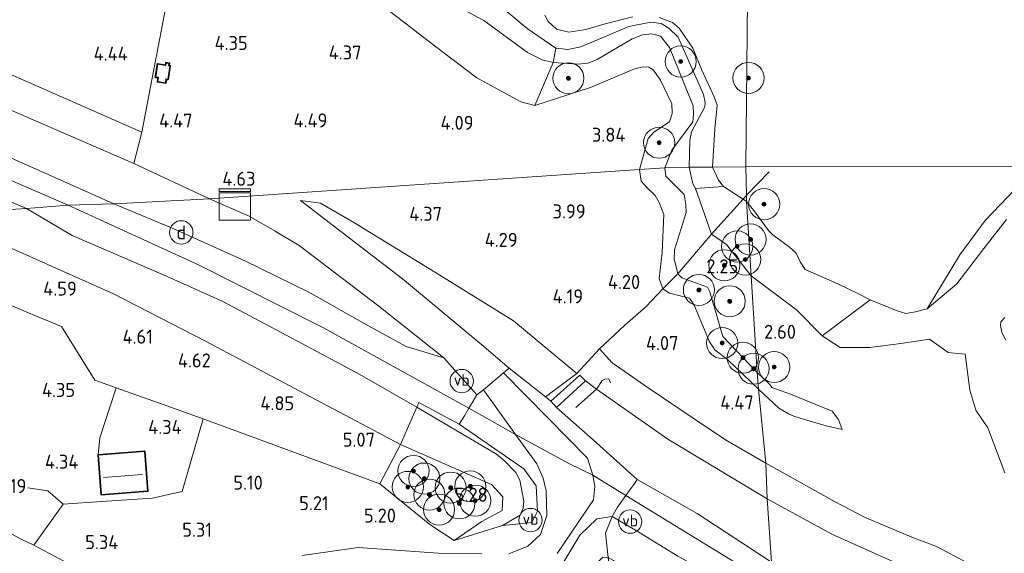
# Model space of a CAD drawing. Extents: x 141961 to 144947, y 416202 to 417778.
# Tile 102 of 122: x 144468 to 144595, y 416545 to 416614. Entities that reach past the tile are written whole.
import ezdxf
from ezdxf.enums import TextEntityAlignment as Align
from ezdxf.lldxf.tags import DXFTag

# ---------------------------------------------------------------- set-up
doc = ezdxf.new("R2010")
doc.units = 0
for name, color, linetype, lineweight in [('B-ME-GR-BOOM-S', 90, 'Continuous', 25), ('B-ME-GR-GRAS-GV', 60, 'Continuous', 13), ('B-ME-GW-GROND_ZAND-GV', 7, 'Continuous', 18), ('B-ME-GW-TALUD_KRUIN-G', 90, 'Continuous', 18), ('B-ME-GW-TALUD_TEEN-G', 90, 'Continuous', 18), ('B-ME-IE-MEUBILAIR_DIJKPAAL-S', 7, 'Continuous', 25), ('B-ME-IE-MEUBILAIR_WEGMEUBILAIR-S', 7, 'Continuous', 25), ('B-ME-IE-TERREINAFSCHEIDING_DOORGANG-G', 210, 'Continuous', 18), ('B-ME-IE-TERREINAFSCHEIDING_KUNSTMATIG_HEKWERK-G', 20, 'IE-TERREINAFSCHEIDING-KUNSTMATIG', 18), ('B-ME-KG-GRENS_OPNAME-G', 210, 'KG-OPNAME', 18), ('B-ME-KG-KADASTRAAL_DAKRAND-G', 170, 'Continuous', 18), ('B-ME-KG-KADASTRAAL_NOK-G', 10, 'Continuous', 18), ('B-ME-OB-OEVERVOORZIENING-G', 7, 'Continuous', 18), ('B-ME-OG-BEBOUWING_SCHUUR-GV', 7, 'Continuous', 35), ('B-ME-OG-BEBOUWING_TRAP-GV', 7, 'Continuous', 18), ('B-ME-OG-HOOGTEPUNT-S', 7, 'Continuous', 25), ('B-ME-OG-TERREIN_RECREATIE-GV', 7, 'Continuous', 18), ('B-ME-OG-WATER_RIVIER-GV', 130, 'Continuous', 18), ('B-ME-VH-VERHARDING_HALFVERHARDING-GV', 252, 'Continuous', 18), ('B-ME-VW-VERKEERSTEKEN_DRAAGCONSTRUCTIE-S', 7, 'Continuous', 25), ('B-ME-WH-WINTERBED-G', 150, 'WH-WINTERBED', 18)]:
    doc.layers.add(name, color=color, linetype=linetype, lineweight=lineweight)
doc.styles.add('NLCS-ISO', font='NLCS-ISO.ttf')
doc.styles.add('NLCS-ISO-ANNOTATIVE-T18', font='NLCS-ISO.ttf', dxfattribs={"height": 1.8})
doc.styles.get("Standard").update_dxf_attribs({"font": 'arial.ttf'})
doc.linetypes.add('IE-TERREINAFSCHEIDING-KUNSTMATIG', pattern='A,4,[82,NLCS.SHX,S=0.75,R=90,X=0,Y=0],4,-2', length=10)
tags = doc.linetypes.add('KG-OPNAME', pattern='A,5.5,-2,["O",Standard,S=1.8,R=0,X=-0.5,Y=-0.9],-2,5.5,-2,[5,NLCS.SHX,S=0.75,R=0,X=0,Y=0],-2', length=19).pattern_tags.tags
tags[6] = DXFTag(74, 10)
tags = doc.linetypes.add('WH-WINTERBED', pattern='A,6,-3.5,["WB",Standard,S=1.8,R=0,X=-1.5,Y=-0.9],-3.5,6,-3.5,6,-3.5,6,-3.5,6,-3.5', length=51).pattern_tags.tags
tags[6] = DXFTag(74, 10)

# ---------------------------------------------------------------- blocks, each defined once
blk = doc.blocks.new('SAL-HOOGTELABEL-SO')
at = {"color": 0, "linetype": 'ByBlock', "lineweight": -2, "style": 'NLCS-ISO-ANNOTATIVE-T18'}
blk.add_attdef('HOOGTE', text='', height=1.8, dxfattribs=at).set_placement((2.79, 0), align=Align.RIGHT)
blk = doc.blocks.new('SGR-BOOM_01-SO')
at = {"linetype": 'ByBlock', "lineweight": 18}
h = blk.add_hatch(color=0, dxfattribs=at)
h.dxf.hatch_style = 1
edge = h.paths.add_edge_path()
edge.add_arc((0, 0), 0.25, 0, 360)
at = {"color": 0, "linetype": 'ByBlock', "lineweight": 18}
for radius in [2, 0.25]:
    blk.add_circle((0, 0), radius, dxfattribs=at)
blk = doc.blocks.new('SKL-DATA_KAST-SO')
at = {"color": 0, "linetype": 'ByBlock', "lineweight": 18}
for points in [[(-2, 2), (2, 2), (2, 1.68), (-2, 1.68)], [(-2, 1.52), (2, 1.52), (2, -2), (-2, -2)]]:
    blk.add_lwpolyline(points, close=True, dxfattribs=at)
blk = doc.blocks.new('SIE-DIJKPAAL-SO')
at = {"color": 0, "linetype": 'ByBlock', "lineweight": 18}
blk.add_circle((0, 0), 1.5, dxfattribs=at)
at = {"color": 0, "linetype": 'ByBlock', "lineweight": 18, "style": 'NLCS-ISO'}
blk.add_text('d', height=1.8, dxfattribs=at).set_placement((0, 0), align=Align.MIDDLE_CENTER)
blk = doc.blocks.new('SIE-WEG_PAAL_VERKEERSBORD-SO')
at = {"color": 0, "linetype": 'ByBlock', "lineweight": 18}
blk.add_circle((0, 0), 1.5, dxfattribs=at)
at = {"color": 0, "linetype": 'ByBlock', "lineweight": 18, "style": 'NLCS-ISO'}
blk.add_text('vb', height=1.5, dxfattribs=at).set_placement((0, 0.13), align=Align.MIDDLE_CENTER)

msp = doc.modelspace()

# ---------------------------------------------------------------- linework, layer by layer
at = {"layer": 'B-ME-GR-GRAS-GV'}
for points in [[(144460.52, 416651.44, 2.61), (144476.37, 416641.12, 2.58), (144484.31, 416635.66, 2.55), (144485.14, 416634.65, 2.56), (144485.39, 416634.01, 2.56), (144484.33, 416626.51, 2.71), (144484.14, 416621.47, 3.33), (144483.88, 416616.62, 3.94), (144486.21, 416619.53, 4.09), (144488.48, 416624.44, 4.19), (144483.74, 416599.54, 4.64), (144464.8, 416607.84, 4.62)], [(144550.22, 416614.27, 1), (144551.9, 416613.64, 1), (144552.79, 416612.9, 1), (144554.54, 416610.32, 1), (144555.68, 416607.48, 1), (144557.26, 416604.09, 1), (144557.66, 416602.99, 1), (144557.36, 416599.97, 1), (144557.06, 416595.03, 1), (144554.06, 416595.05, 1.67), (144554.13, 416598.42, 1.59), (144554.35, 416599.58, 1.53), (144556.07, 416602.79, 1.34), (144556.1, 416603.33, 1.34), (144555.89, 416604.39, 1.38), (144552.65, 416611.73, 1.51), (144551.46, 416612.91, 1.52), (144550.47, 416613.51, 1.57), (144549.15, 416613.65, 1.57), (144546.3, 416613.11, 1.57), (144540.13, 416610.48, 1.62), (144538.47, 416610.15, 1.66), (144536.92, 416610.35, 1.7), (144533.24, 416612.85, 1.83), (144530.11, 416615.49, 2.26)], [(144535.51, 416614.58, 1), (144535.96, 416613.76, 1), (144536.99, 416612.75, 1), (144538.61, 416612.39, 1), (144540.77, 416612.72, 1), (144543.26, 416613.47, 1), (144546.82, 416614.34, 1)], [(144464.8, 416607.84, 4.62), (144483.74, 416599.54, 4.64), (144482.71, 416595.49, 4.8), (144452.84, 416608.43, 4.74)], [(144452.84, 416608.43, 4.74), (144482.71, 416595.49, 4.8), (144492.44, 416590.96, 4.82), (144480.14, 416590.33, 6.67), (144454.17, 416601.87, 6.76)], [(144454.17, 416601.87, 6.76), (144480.14, 416590.33, 6.67), (144474.27, 416590.16, 6.88), (144468.89, 416589.7, 6.73), (144444.67, 416599.9, 6.75)], [(144444.67, 416599.9, 6.75), (144468.89, 416589.7, 6.73), (144457.2, 416588.99, 5.18)], [(144442.02, 416587.8, 4.33), (144469.98, 416575.97, 4.57), (144473.39, 416574.56, 4.63), (144477.68, 416567.67, 4.44), (144480.45, 416566.68, 4.43), (144486.6, 416564.49, 4.44), (144490.27, 416563.17, 4.44), (144491.6, 416562.69, 4.53), (144488.9, 416553.35, 4.91), (144487.53, 416553.04, 4.89), (144485.09, 416552.5, 4.87), (144478.55, 416552.04, 4.87), (144473.63, 416551.71, 4.89), (144469.85, 416546.44, 5.16), (144468.31, 416547.18, 4.9), (144449.46, 416557.19, 4.05)], [(144598.87, 416539.38, 3.51), (144585.85, 416546.28, 3.69), (144582.66, 416547.47, 3.96), (144576.67, 416549.98, 4.19), (144572.84, 416552.02, 4.26), (144563.92, 416556.98, 4.3), (144562.96, 416566.49, 4.13), (144565.58, 416564.04, 4.16), (144566.81, 416563.33, 4.17), (144567.49, 416563.01, 4.19), (144568.86, 416562.59, 4.19), (144571.68, 416561.77, 4.08), (144573.73, 416561.32, 3.52), (144573.25, 416562.6, 3.21), (144572.43, 416563.67, 3.11), (144567.06, 416565.83, 3.11), (144564.69, 416566.72, 3.14), (144564.36, 416567.14, 3.14), (144562.79, 416568.65, 3.14), (144562.02, 416581.08, 1.78), (144567.87, 416576.68, 1.77), (144571.15, 416573.34, 2.02), (144573.44, 416571.83, 2.03), (144575.25, 416571.85, 2.02), (144577.29, 416571.85, 1.93), (144581.27, 416572.36, 1.66), (144584.96, 416572.9, 1.65), (144587.35, 416571.2, 2.31), (144588.14, 416571.11, 2.2), (144589.53, 416571, 2.27), (144589.66, 416570.01, 2.3), (144590.14, 416566.38, 2.72), (144590.88, 416563.81, 2.97), (144592.43, 416561.54, 2.91), (144594.63, 416555.73, 3.06)], [(144537.08, 416545.37, 6.61), (144541.77, 416552.26, 6.79), (144541.94, 416554, 6.79), (144541.66, 416555.42, 6.78), (144541, 416557.63, 6.81), (144535.94, 416562.78, 6.85), (144530.19, 416568.6, 6.76), (144530.92, 416569.21, 6.74), (144535.61, 416565.49, 6.67), (144536.28, 416564.96, 6.55), (144537.03, 416564.15, 6.61), (144541.74, 416559.98, 6.74), (144547.39, 416554.89, 6.79), (144547.02, 416554.37, 6.6), (144545.92, 416552.82, 6.82), (144545.27, 416551.91, 6.7), (144544.87, 416551.34, 6.83), (144544.17, 416550.11, 6.8), (144542.19, 416549.81, 6.8), (144540, 416547.74, 6.73), (144531.26, 416533.16, 6.19)], [(144485.26, 416538.2, 5.83), (144469.85, 416546.44, 5.16), (144473.63, 416551.71, 4.89), (144478.55, 416552.04, 4.87), (144485.09, 416552.5, 4.87), (144487.53, 416553.04, 4.89), (144488.9, 416553.35, 4.91), (144491.6, 416562.69, 4.53), (144514.33, 416554.33, 5.27), (144520.74, 416549.1, 5.59), (144523.84, 416547.04, 6.07), (144530.09, 416548.96, 6.33), (144533.84, 416549.37, 6.8), (144534.59, 416550.79, 6.83), (144534.38, 416554.05, 6.95), (144532.82, 416556.25, 6.94), (144524.52, 416562.01, 6.93), (144525.17, 416563.07, 6.84), (144525.75, 416564.03, 6.84), (144526.32, 416564.95, 6.83), (144526.77, 416565.75, 6.84), (144527.64, 416566.39, 6.65), (144531.76, 416560.67, 6.71), (144534.5, 416556.91, 6.81), (144535.3, 416555.07, 6.81), (144535.7, 416553.41, 6.83), (144535.76, 416550.24, 6.75), (144534.97, 416547.81, 6.66), (144533.31, 416546.29, 6.56), (144530.87, 416545.32, 6.45)], [(144527.42, 416545.32, 6.14), (144521.82, 416545.4, 5.56), (144511.52, 416546.16, 5.45), (144504.35, 416545.12, 5.53)]]:
    msp.add_polyline3d(points, dxfattribs=at)
for points in [[(144551.46, 416612.91, 1.52), (144552.65, 416611.73, 1.51), (144555.89, 416604.39, 1.38), (144556.1, 416603.33, 1.34), (144556.07, 416602.79, 1.34), (144554.35, 416599.58, 1.53), (144554.13, 416598.42, 1.59), (144554.06, 416595.05, 1.67), (144550.95, 416594.94, 2.04), (144551.81, 416597.2, 1.93), (144554.53, 416600.87, 1.61), (144554.63, 416601.85, 1.59), (144554.56, 416602.92, 1.6), (144551.54, 416610.41, 1.72), (144550.39, 416611.86, 1.73), (144549.25, 416612.19, 1.73), (144548.07, 416612.04, 1.73), (144546.74, 416611.53, 1.76), (144542.25, 416608.87, 1.95), (144541.04, 416608.41, 1.95), (144539.75, 416608.26, 1.98), (144536.57, 416608.49, 1.87), (144536.92, 416610.35, 1.7), (144538.47, 416610.15, 1.66), (144540.13, 416610.48, 1.62), (144546.3, 416613.11, 1.57), (144549.15, 416613.65, 1.57), (144550.47, 416613.51, 1.57)], [(144551.54, 416610.41, 1.72), (144554.56, 416602.92, 1.6), (144554.63, 416601.85, 1.59), (144554.53, 416600.87, 1.61), (144551.81, 416597.2, 1.93), (144550.95, 416594.94, 2.04), (144547.69, 416594.74, 3.45), (144548.8, 416598.73, 3.47), (144549.51, 416599.53, 3.47), (144551.52, 416600.84, 3.33), (144551.88, 416601.91, 3.33), (144551.81, 416603.19, 3.33), (144550.33, 416606.32, 3.33), (144549.4, 416607.59, 3.41), (144548.87, 416607.9, 3.41), (144548.05, 416607.91, 3.41), (144546.94, 416607.61, 3.41), (144541.4, 416605.28, 3.66), (144534.22, 416602.96, 3.8), (144536.57, 416608.49, 1.87), (144539.75, 416608.26, 1.98), (144541.04, 416608.41, 1.95), (144542.25, 416608.87, 1.95), (144546.74, 416611.53, 1.76), (144548.07, 416612.04, 1.73), (144549.25, 416612.19, 1.73), (144550.39, 416611.86, 1.73)], [(144552.62, 416581.31, 2.61), (144550.66, 416579.39, 3.69), (144550.21, 416580.74, 3.74), (144550.58, 416584.07, 3.5), (144550.82, 416588.96, 3.47), (144550.21, 416590.49, 3.55), (144549.67, 416591.39, 3.6), (144548.6, 416592.4, 3.62), (144547.87, 416593.22, 3.63), (144547.69, 416594.74, 3.45), (144550.95, 416594.94, 2.04), (144551.08, 416593.89, 2.03), (144553.4, 416591.5, 1.96), (144553.64, 416590.22, 1.97), (144553.68, 416589.21, 2), (144552.16, 416584.42, 2.51), (144552.12, 416583.24, 2.56)], [(144556.91, 416586.42, 1.78), (144552.62, 416581.31, 2.61), (144552.12, 416583.24, 2.56), (144552.16, 416584.42, 2.51), (144553.68, 416589.21, 2), (144553.64, 416590.22, 1.97), (144553.4, 416591.5, 1.96), (144551.08, 416593.89, 2.03), (144550.95, 416594.94, 2.04), (144554.06, 416595.05, 1.67), (144554.54, 416592.89, 1.57), (144554.87, 416592.29, 1.5)], [(144558.49, 416592.53, 1), (144554.87, 416592.29, 1.5), (144554.54, 416592.89, 1.57), (144554.06, 416595.05, 1.67), (144557.06, 416595.03, 1), (144557.81, 416593.36, 1)], [(144514.2, 416577.15, 5.69), (144522.53, 416570.51, 6.49), (144517.68, 416571.98, 6.75), (144512.4, 416574.9, 6.72), (144505.2, 416578.95, 6.67), (144496.98, 416582.99, 6.74), (144487.82, 416587.12, 6.67), (144480.14, 416590.33, 6.67), (144492.44, 416590.96, 4.82), (144497.54, 416588.75, 4.74), (144500.85, 416586.81, 4.61), (144503.96, 416584.98, 5.01)], [(144519.06, 416564.16, 6.74), (144516.97, 416559.36, 5.14), (144491.89, 416572.65, 5.21), (144480.07, 416578.75, 5.3), (144464.1, 416585.88, 5.19), (144457.2, 416588.99, 5.18), (144468.89, 416589.7, 6.73), (144474.77, 416586.25, 6.79), (144486.61, 416581.14, 6.81), (144494.13, 416577.78, 6.81), (144503.73, 416572.68, 6.87), (144511.74, 416568.37, 6.83)], [(144526.32, 416564.95, 6.83), (144525.75, 416564.03, 6.84), (144525.17, 416563.07, 6.84), (144524.52, 416562.01, 6.93), (144519.33, 416564.77, 6.94), (144519.06, 416564.16, 6.74), (144511.74, 416568.37, 6.83), (144503.73, 416572.68, 6.87), (144494.13, 416577.78, 6.81), (144486.61, 416581.14, 6.81), (144474.77, 416586.25, 6.79), (144468.89, 416589.7, 6.73), (144474.27, 416590.16, 6.88), (144480.14, 416590.33, 6.67), (144487.82, 416587.12, 6.67), (144496.98, 416582.99, 6.74), (144505.2, 416578.95, 6.67), (144512.4, 416574.9, 6.72), (144517.68, 416571.98, 6.75), (144522.53, 416570.51, 6.49), (144526.77, 416565.75, 6.84)], [(144539.63, 416568.52, 4.44), (144535.61, 416565.49, 6.67), (144530.92, 416569.21, 6.74), (144527.41, 416572.19, 6.59), (144517.22, 416580.68, 5.74), (144504.11, 416590.74, 4.52), (144506.67, 416590.39, 4.64), (144510.95, 416587.91, 4.54), (144521.48, 416581.49, 4.52), (144531.48, 416575.28, 4.51)], [(144516.97, 416559.36, 5.14), (144514.33, 416554.33, 5.27), (144491.6, 416562.69, 4.53), (144490.27, 416563.17, 4.44), (144486.6, 416564.49, 4.44), (144480.45, 416566.68, 4.43), (144477.68, 416567.67, 4.44), (144473.39, 416574.56, 4.63), (144469.98, 416575.97, 4.57), (144442.02, 416587.8, 4.33), (144457.2, 416588.99, 5.18), (144464.1, 416585.88, 5.19), (144480.07, 416578.75, 5.3), (144491.89, 416572.65, 5.21)], [(144562.02, 416581.08, 1.78), (144562.79, 416568.65, 3.14), (144558.39, 416573.26, 3.04), (144556.71, 416578.99, 2.72), (144556.4, 416579.6, 2.71), (144553.11, 416580.79, 2.67), (144552.62, 416581.31, 2.61), (144556.91, 416586.42, 1.78), (144558.85, 416585.11, 1.62)], [(144562.79, 416568.65, 3.14), (144562.96, 416566.49, 4.13), (144559.01, 416570.27, 3.94), (144557.36, 416571.55, 3.82), (144556.68, 416572.59, 3.83), (144554.68, 416577.28, 3.57), (144554.11, 416578.18, 3.57), (144551.55, 416578.82, 3.69), (144550.66, 416579.39, 3.69), (144552.62, 416581.31, 2.61), (144553.11, 416580.79, 2.67), (144556.4, 416579.6, 2.71), (144556.71, 416578.99, 2.72), (144558.39, 416573.26, 3.04)], [(144562.96, 416566.49, 4.13), (144563.92, 416556.98, 4.3), (144558.92, 416559.86, 4.32), (144556.42, 416561.53, 4.36), (144548.91, 416566.57, 4.32), (144544.16, 416569.87, 4.31), (144542.52, 416571.67, 4.38), (144545.79, 416574.7, 4.12), (144548.52, 416577.11, 4.04), (144550.66, 416579.39, 3.69), (144551.55, 416578.82, 3.69), (144554.11, 416578.18, 3.57), (144554.68, 416577.28, 3.57), (144556.68, 416572.59, 3.83), (144557.36, 416571.55, 3.82), (144559.01, 416570.27, 3.94)], [(144544.16, 416569.87, 4.31), (144548.91, 416566.57, 4.32), (144556.42, 416561.53, 4.36), (144558.92, 416559.86, 4.32), (144563.92, 416556.98, 4.3), (144564.09, 416552.38, 4.3), (144551.33, 416560.06, 4.43), (144542.15, 416566.5, 4.42), (144540.72, 416567.57, 4.35), (144540.01, 416568.29, 4.37), (144536.28, 416564.96, 6.55), (144535.61, 416565.49, 6.67), (144539.63, 416568.52, 4.44), (144542.52, 416571.67, 4.38)], [(144573.25, 416562.6, 3.21), (144573.73, 416561.32, 3.52), (144571.68, 416561.77, 4.08), (144568.86, 416562.59, 4.19), (144567.49, 416563.01, 4.19), (144566.81, 416563.33, 4.17), (144565.58, 416564.04, 4.16), (144562.96, 416566.49, 4.13), (144562.79, 416568.65, 3.14), (144564.36, 416567.14, 3.14), (144564.69, 416566.72, 3.14), (144567.06, 416565.83, 3.11), (144572.43, 416563.67, 3.11)], [(144564.09, 416552.38, 4.3), (144564.62, 416544.24, 6.74), (144555.08, 416550.49, 6.59), (144547.39, 416554.89, 6.79), (144541.74, 416559.98, 6.74), (144537.03, 416564.15, 6.61), (144540.72, 416567.57, 4.35), (144542.15, 416566.5, 4.42), (144551.33, 416560.06, 4.43)], [(144533.84, 416549.37, 6.8), (144530.09, 416548.96, 6.33), (144532.35, 416550.31, 6.47), (144532.74, 416551.2, 6.55), (144532.82, 416552.11, 6.56), (144532.29, 416554.81, 6.64), (144531.79, 416555.78, 6.71), (144530.3, 416557.32, 6.8), (144529.28, 416558.12, 6.81), (144519.06, 416564.16, 6.74), (144519.33, 416564.77, 6.94), (144524.52, 416562.01, 6.93), (144532.82, 416556.25, 6.94), (144534.38, 416554.05, 6.95), (144534.59, 416550.79, 6.83)], [(144530.09, 416548.96, 6.33), (144523.84, 416547.04, 6.07), (144527.42, 416549.48, 5.65), (144530.02, 416550.9, 5.62), (144530.13, 416552.65, 5.53), (144528.67, 416554.24, 5.39), (144516.97, 416559.36, 5.14), (144519.06, 416564.16, 6.74), (144529.28, 416558.12, 6.81), (144530.3, 416557.32, 6.8), (144531.79, 416555.78, 6.71), (144532.29, 416554.81, 6.64), (144532.82, 416552.11, 6.56), (144532.74, 416551.2, 6.55), (144532.35, 416550.31, 6.47)], [(144527.42, 416549.48, 5.65), (144523.84, 416547.04, 6.07), (144520.74, 416549.1, 5.59), (144514.33, 416554.33, 5.27), (144516.97, 416559.36, 5.14), (144528.67, 416554.24, 5.39), (144530.13, 416552.65, 5.53), (144530.02, 416550.9, 5.62)], [(144478.1, 416558.06, 4.42), (144478.5, 416552.91, 4.42), (144481.76, 416553.16, 4.42), (144484.51, 416553.38, 4.42), (144484.11, 416558.53, 4.42)], [(144664.09, 416495.2, 3.09), (144661.5, 416491.75, 3.26), (144640.82, 416506.35, 3.27), (144616.77, 416522.69, 3.39), (144595.74, 416536.31, 3.42), (144583.88, 416542.7, 3.77), (144572.38, 416547.84, 4.27), (144564.09, 416552.38, 4.3), (144563.92, 416556.98, 4.3), (144572.84, 416552.02, 4.26), (144576.67, 416549.98, 4.19), (144582.66, 416547.47, 3.96), (144585.85, 416546.28, 3.69), (144598.87, 416539.38, 3.51), (144619.71, 416525.62, 3.45), (144642.96, 416509.9, 3.17), (144655.09, 416501.75, 3.09)], [(144564.81, 416541.24, 6.82), (144564.82, 416538.33, 6.75), (144552.61, 416545.03, 6.55), (144547.58, 416548.12, 6.67), (144544.17, 416550.11, 6.8), (144544.87, 416551.34, 6.83), (144545.27, 416551.91, 6.7), (144545.92, 416552.82, 6.82), (144547.02, 416554.37, 6.6), (144547.39, 416554.89, 6.79), (144555.08, 416550.49, 6.59), (144564.62, 416544.24, 6.74)], [(144661.5, 416491.75, 3.26), (144654.74, 416483.09, 6.91), (144643.51, 416491.42, 6.81), (144627.27, 416503.05, 6.82), (144603.17, 416520.19, 6.75), (144584.16, 416532.48, 6.75), (144564.62, 416544.24, 6.74), (144564.09, 416552.38, 4.3), (144572.38, 416547.84, 4.27), (144583.88, 416542.7, 3.77), (144595.74, 416536.31, 3.42), (144616.77, 416522.69, 3.39), (144640.82, 416506.35, 3.27)], [(144543.31, 416547.98, 6.71), (144543.66, 416544.87, 5.54), (144542.95, 416544.89, 5.56), (144541.72, 416543.63, 5.57), (144537.74, 416538.77, 5.72), (144533.16, 416534.09, 5.92), (144532.12, 416533.41, 6.05), (144531.26, 416533.16, 6.19), (144540, 416547.74, 6.73), (144542.19, 416549.81, 6.8), (144544.17, 416550.11, 6.8)], [(144564.82, 416538.33, 6.75), (144565.97, 416532.19, 5.26), (144548.8, 416542.22, 5.26), (144545, 416544.1, 5.5), (144543.66, 416544.87, 5.54), (144543.31, 416547.98, 6.71), (144544.17, 416550.11, 6.8), (144547.58, 416548.12, 6.67), (144552.61, 416545.03, 6.55)]]:
    msp.add_polyline3d(points, close=True, dxfattribs=at)
at = {"layer": 'B-ME-GW-GROND_ZAND-GV'}
for points in [[(144560.98, 416590.92, 1), (144556.91, 416586.42, 1.78), (144554.87, 416592.29, 1.5), (144558.49, 416592.53, 1)], [(144561.44, 416590.63, 1), (144562.02, 416581.08, 1.78), (144558.85, 416585.11, 1.62), (144556.91, 416586.42, 1.78), (144560.98, 416590.92, 1)], [(144577.33, 416577.98, 1), (144571.15, 416573.34, 2.02), (144567.87, 416576.68, 1.77), (144562.02, 416581.08, 1.78), (144561.44, 416590.63, 1), (144562.38, 416589.46, 1), (144564.26, 416586.91, 1), (144564.79, 416586.33, 1), (144566.95, 416584.74, 1), (144567.79, 416583.98, 1), (144568.3, 416582.86, 1), (144568.98, 416581.89, 1), (144573.16, 416580.04, 1), (144575.89, 416578.69, 1)]]:
    msp.add_polyline3d(points, close=True, dxfattribs=at)
at = {"layer": 'B-ME-GW-TALUD_KRUIN-G'}
for points in [[(144480.14, 416590.33, 6.67), (144454.17, 416601.87, 6.76), (144423.17, 416615.05, 6.71), (144393.84, 416626.57, 6.75), (144357.01, 416640.06, 6.68), (144333.44, 416649, 6.68), (144309.87, 416657.95, 6.67), (144288.14, 416666.13, 6.66), (144266.42, 416674.31, 6.65), (144232.19, 416686.88, 6.95), (144227.14, 416689.86, 6.95), (144223.38, 416691.94, 6.95), (144218.93, 416693.19, 6.96), (144214.07, 416693.89, 6.98), (144210.85, 416695.17, 6.57)], [(144468.89, 416589.7, 6.73), (144444.67, 416599.9, 6.75), (144420.46, 416610.09, 6.78), (144400.6, 416617.74, 6.81), (144380.73, 416625.39, 6.84), (144360.37, 416632.99, 6.82), (144340.01, 416640.6, 6.81), (144321.06, 416648, 6.81), (144302.12, 416655.41, 6.81), (144281.96, 416662.91, 6.8), (144261.8, 416670.41, 6.79), (144236.14, 416679.74, 6.76), (144234.08, 416679.92, 6.76), (144231.48, 416679.43, 6.76), (144227.5, 416678.78, 6.8), (144222.76, 416678.85, 6.86), (144219.74, 416679.8, 6.9), (144216, 416682.17, 6.9), (144210.57, 416687.62, 6.8), (144208.33, 416689.51, 6.71)], [(144547.69, 416594.74, 3.45), (144548.8, 416598.73, 3.47), (144549.51, 416599.53, 3.47), (144551.52, 416600.84, 3.33), (144551.88, 416601.91, 3.33), (144551.81, 416603.19, 3.33), (144550.33, 416606.32, 3.33), (144549.4, 416607.59, 3.41), (144548.87, 416607.9, 3.41), (144548.05, 416607.91, 3.41), (144546.94, 416607.61, 3.41), (144541.4, 416605.28, 3.66), (144534.22, 416602.96, 3.8), (144532.42, 416603.41, 3.81), (144526.76, 416606.5, 3.86), (144521.45, 416610.56, 3.82), (144514.96, 416615.55, 4)], [(144554.06, 416595.05, 1.67), (144554.13, 416598.42, 1.59), (144554.35, 416599.58, 1.53), (144556.07, 416602.79, 1.34), (144556.1, 416603.33, 1.34), (144555.89, 416604.39, 1.38), (144552.65, 416611.73, 1.51), (144551.46, 416612.91, 1.52), (144550.47, 416613.51, 1.57), (144549.15, 416613.65, 1.57), (144546.3, 416613.11, 1.57), (144540.13, 416610.48, 1.62), (144538.47, 416610.15, 1.66), (144536.92, 416610.35, 1.7), (144533.24, 416612.85, 1.83), (144530.11, 416615.49, 2.26)], [(144547.69, 416594.74, 3.45), (144547.87, 416593.22, 3.63), (144548.6, 416592.4, 3.62), (144549.67, 416591.39, 3.6), (144550.21, 416590.49, 3.55), (144550.82, 416588.96, 3.47), (144550.58, 416584.07, 3.5), (144550.21, 416580.74, 3.74), (144550.66, 416579.39, 3.69), (144551.55, 416578.82, 3.69), (144554.11, 416578.18, 3.57), (144554.68, 416577.28, 3.57), (144556.68, 416572.59, 3.83), (144557.36, 416571.55, 3.82), (144559.01, 416570.27, 3.94), (144562.96, 416566.49, 4.13)], [(144554.06, 416595.05, 1.67), (144554.54, 416592.89, 1.57), (144554.87, 416592.29, 1.5), (144556.91, 416586.42, 1.78), (144558.85, 416585.11, 1.62), (144562.02, 416581.08, 1.78)], [(144468.89, 416589.7, 6.73), (144474.77, 416586.25, 6.79), (144486.61, 416581.14, 6.81), (144494.13, 416577.78, 6.81), (144503.73, 416572.68, 6.87), (144511.74, 416568.37, 6.83), (144519.06, 416564.16, 6.74), (144529.28, 416558.12, 6.81), (144530.3, 416557.32, 6.8), (144531.79, 416555.78, 6.71), (144532.29, 416554.81, 6.64), (144532.82, 416552.11, 6.56), (144532.74, 416551.2, 6.55), (144532.35, 416550.31, 6.47), (144530.09, 416548.96, 6.33)], [(144496.98, 416582.99, 6.74), (144487.82, 416587.12, 6.67), (144480.14, 416590.33, 6.67)], [(144496.98, 416582.99, 6.74), (144505.2, 416578.95, 6.67), (144512.4, 416574.9, 6.72), (144517.68, 416571.98, 6.75), (144522.53, 416570.51, 6.49)], [(144584.96, 416572.9, 1.65), (144581.27, 416572.36, 1.66), (144577.29, 416571.85, 1.93), (144575.25, 416571.85, 2.02), (144573.44, 416571.83, 2.03), (144571.15, 416573.34, 2.02), (144567.87, 416576.68, 1.77), (144562.02, 416581.08, 1.78)], [(144573.73, 416561.32, 3.52), (144571.68, 416561.77, 4.08), (144568.86, 416562.59, 4.19), (144567.49, 416563.01, 4.19), (144566.81, 416563.33, 4.17), (144565.58, 416564.04, 4.16), (144562.96, 416566.49, 4.13)], [(144564.62, 416544.24, 6.74), (144555.08, 416550.49, 6.59), (144547.39, 416554.89, 6.79)], [(144531.26, 416533.16, 6.19), (144540, 416547.74, 6.73), (144542.19, 416549.81, 6.8), (144544.17, 416550.11, 6.8), (144547.58, 416548.12, 6.67), (144552.61, 416545.03, 6.55), (144564.82, 416538.33, 6.75)]]:
    msp.add_polyline3d(points, dxfattribs=at)
at = {"layer": 'B-ME-GW-TALUD_TEEN-G'}
for points in [[(144482.71, 416595.49, 4.8), (144452.84, 416608.43, 4.74), (144432.33, 416617.26, 4.65), (144411.83, 416626.08, 4.56), (144388.86, 416634.66, 4.53), (144365.9, 416643.25, 4.5), (144342.39, 416652.2, 4.51), (144318.89, 416661.15, 4.52), (144297.42, 416669.4, 4.52), (144275.95, 416677.65, 4.52), (144242.74, 416690.26, 4.57), (144236.65, 416693.72, 4.56), (144231.1, 416697.89, 4.56), (144225.53, 416699.78, 4.56), (144218.12, 416700.81, 4.38), (144213.28, 416701.18, 4.28)], [(144550.95, 416594.94, 2.04), (144551.81, 416597.2, 1.93), (144554.53, 416600.87, 1.61), (144554.63, 416601.85, 1.59), (144554.56, 416602.92, 1.6), (144551.54, 416610.41, 1.72), (144550.39, 416611.86, 1.73), (144549.25, 416612.19, 1.73), (144548.07, 416612.04, 1.73), (144546.74, 416611.53, 1.76), (144542.25, 416608.87, 1.95), (144541.04, 416608.41, 1.95), (144539.75, 416608.26, 1.98), (144536.57, 416608.49, 1.87), (144535.17, 416608.82, 2.05), (144533.29, 416609.78, 2.21), (144527.66, 416613.89, 2.62), (144520.71, 416617.64, 2.81), (144513.14, 416623.21, 2.96), (144510.7, 416624.78, 3.02), (144503.94, 416630.18, 3.01), (144496.67, 416635.47, 3.16), (144495.83, 416635.84, 3.18), (144490.6, 416634.55, 3.6)], [(144550.95, 416594.94, 2.04), (144551.08, 416593.89, 2.03), (144553.4, 416591.5, 1.96), (144553.64, 416590.22, 1.97), (144553.68, 416589.21, 2), (144552.16, 416584.42, 2.51), (144552.12, 416583.24, 2.56), (144552.62, 416581.31, 2.61), (144553.11, 416580.79, 2.67), (144556.4, 416579.6, 2.71), (144556.71, 416578.99, 2.72), (144558.39, 416573.26, 3.04), (144562.79, 416568.65, 3.14)], [(144539.63, 416568.52, 4.44), (144531.48, 416575.28, 4.51), (144521.48, 416581.49, 4.52), (144510.95, 416587.91, 4.54), (144506.67, 416590.39, 4.64), (144504.11, 416590.74, 4.52)], [(144516.97, 416559.36, 5.14), (144491.89, 416572.65, 5.21), (144480.07, 416578.75, 5.3), (144464.1, 416585.88, 5.19), (144457.2, 416588.99, 5.18)], [(144573.73, 416561.32, 3.52), (144573.25, 416562.6, 3.21), (144572.43, 416563.67, 3.11), (144567.06, 416565.83, 3.11), (144564.69, 416566.72, 3.14), (144564.36, 416567.14, 3.14), (144562.79, 416568.65, 3.14)], [(144564.09, 416552.38, 4.3), (144551.33, 416560.06, 4.43), (144542.15, 416566.5, 4.42), (144540.72, 416567.57, 4.35)], [(144516.97, 416559.36, 5.14), (144528.67, 416554.24, 5.39), (144530.13, 416552.65, 5.53), (144530.02, 416550.9, 5.62), (144527.42, 416549.48, 5.65), (144523.84, 416547.04, 6.07)], [(144666.46, 416487.95, 3.26), (144661.5, 416491.75, 3.26), (144640.82, 416506.35, 3.27), (144616.77, 416522.69, 3.39), (144595.74, 416536.31, 3.42), (144583.88, 416542.7, 3.77), (144572.38, 416547.84, 4.27), (144564.09, 416552.38, 4.3)]]:
    msp.add_polyline3d(points, dxfattribs=at)
at = {"layer": 'B-ME-IE-TERREINAFSCHEIDING_DOORGANG-G'}
for points in [[(144483.74, 416599.54, 4.64), (144482.71, 416595.49, 4.8)], [(144545.79, 416574.7, 4.12), (144548.52, 416577.11, 4.04)], [(144539.63, 416568.52, 4.44), (144542.52, 416571.67, 4.38), (144544.16, 416569.87, 4.31)], [(144524.52, 416562.01, 6.93), (144525.17, 416563.07, 6.84), (144525.75, 416564.03, 6.84), (144526.32, 416564.95, 6.83), (144526.77, 416565.75, 6.84), (144527.64, 416566.39, 6.65), (144530.19, 416568.6, 6.76), (144530.92, 416569.21, 6.74)], [(144490.27, 416563.17, 4.44), (144486.6, 416564.49, 4.44)], [(144536.28, 416564.96, 6.55), (144537.03, 416564.15, 6.61)], [(144544.87, 416551.34, 6.83), (144545.27, 416551.91, 6.7), (144545.92, 416552.82, 6.82), (144547.02, 416554.37, 6.6), (144547.39, 416554.89, 6.79)], [(144485.09, 416552.5, 4.87), (144487.53, 416553.04, 4.89)]]:
    msp.add_polyline3d(points, dxfattribs=at)
at = {"layer": 'B-ME-IE-TERREINAFSCHEIDING_KUNSTMATIG_HEKWERK-G'}
for points in [[(144488.48, 416624.44, 4.19), (144483.74, 416599.54, 4.64), (144464.8, 416607.84, 4.62), (144445.86, 416616.15, 4.59), (144426.08, 416624.22, 4.49), (144406.3, 416632.29, 4.39), (144385.35, 416640.23, 4.39), (144364.4, 416648.16, 4.39), (144328.86, 416661.68, 4.36), (144307.62, 416669.77, 4.45), (144286.39, 416677.86, 4.53), (144264.15, 416686.42, 4.5), (144241.91, 416694.97, 4.46), (144215.73, 416704.67, 4.13)], [(144492.44, 416590.96, 4.82), (144482.71, 416595.49, 4.8)], [(144561.44, 416591.43, 1), (144564.33, 416594.41, 1)], [(144492.44, 416590.96, 4.82), (144497.54, 416588.75, 4.74), (144500.85, 416586.81, 4.61), (144503.96, 416584.98, 5.01), (144514.2, 416577.15, 5.69), (144522.53, 416570.51, 6.49)], [(144548.52, 416577.11, 4.04), (144550.66, 416579.39, 3.69), (144552.62, 416581.31, 2.61), (144556.91, 416586.42, 1.78), (144560.98, 416590.92, 1), (144561.44, 416591.43, 1)], [(144504.11, 416590.74, 4.52), (144517.22, 416580.68, 5.74), (144527.41, 416572.19, 6.59), (144530.92, 416569.21, 6.74), (144535.61, 416565.49, 6.67), (144536.28, 416564.96, 6.55)], [(144442.02, 416587.8, 4.33), (144469.98, 416575.97, 4.57)], [(144486.6, 416564.49, 4.44), (144480.45, 416566.68, 4.43), (144477.68, 416567.67, 4.44), (144473.39, 416574.56, 4.63), (144469.98, 416575.97, 4.57)], [(144542.52, 416571.67, 4.38), (144545.79, 416574.7, 4.12)], [(144522.53, 416570.51, 6.49), (144526.77, 416565.75, 6.84)], [(144544.16, 416569.87, 4.31), (144548.91, 416566.57, 4.32), (144556.42, 416561.53, 4.36), (144558.92, 416559.86, 4.32), (144563.92, 416556.98, 4.3)], [(144535.61, 416565.49, 6.67), (144539.63, 416568.52, 4.44)], [(144539.48, 416564.13, 6.05), (144542.15, 416566.5, 4.42), (144542.89, 416567.6, 4.36), (144543.23, 416567.8, 4.35), (144543.73, 416567.81, 4.35), (144543.97, 416567.29, 4.33)], [(144480.45, 416566.68, 4.43), (144478.31, 416560.22, 4.6), (144478.1, 416558.06, 4.42)], [(144530.09, 416548.96, 6.33), (144533.84, 416549.37, 6.8), (144534.59, 416550.79, 6.83), (144534.38, 416554.05, 6.95), (144532.82, 416556.25, 6.94), (144524.52, 416562.01, 6.93), (144519.33, 416564.77, 6.94), (144519.06, 416564.16, 6.74), (144516.97, 416559.36, 5.14), (144514.33, 416554.33, 5.27), (144491.6, 416562.69, 4.53), (144490.27, 416563.17, 4.44)], [(144537.03, 416564.15, 6.61), (144541.74, 416559.98, 6.74), (144547.39, 416554.89, 6.79)], [(144487.53, 416553.04, 4.89), (144488.9, 416553.35, 4.91), (144491.6, 416562.69, 4.53)], [(144563.92, 416556.98, 4.3), (144572.84, 416552.02, 4.26), (144576.67, 416549.98, 4.19), (144582.66, 416547.47, 3.96), (144585.85, 416546.28, 3.69), (144598.87, 416539.38, 3.51), (144619.71, 416525.62, 3.45), (144642.96, 416509.9, 3.17), (144655.09, 416501.75, 3.09), (144664.09, 416495.2, 3.09)], [(144514.33, 416554.33, 5.27), (144520.74, 416549.1, 5.59), (144523.84, 416547.04, 6.07)], [(144469.85, 416546.44, 5.16), (144473.63, 416551.71, 4.89), (144471.67, 416553.43, 4.65), (144469.08, 416553.81, 4.47)], [(144478.55, 416552.04, 4.87), (144485.09, 416552.5, 4.87)], [(144544.87, 416551.34, 6.83), (144544.17, 416550.11, 6.8), (144543.31, 416547.98, 6.71), (144543.66, 416544.87, 5.54), (144543.8, 416543.52, 5.6)], [(144523.84, 416547.04, 6.07), (144530.09, 416548.96, 6.33)]]:
    msp.add_polyline3d(points, dxfattribs=at)
at = {"layer": 'B-ME-KG-GRENS_OPNAME-G'}
msp.add_polyline3d([(144384.17, 416581.53, 5.06), (144406.71, 416572.66, 5.3), (144415.13, 416569.41, 5.3), (144415.49, 416569.38, 5.3), (144415.75, 416569.36, 5.3), (144416.35, 416569.32, 4.97), (144423.68, 416566.51, 4), (144449.46, 416557.19, 4.05), (144468.31, 416547.18, 4.9), (144469.85, 416546.44, 5.16), (144485.26, 416538.2, 5.83), (144487.76, 416536.75, 5.87), (144489.5, 416535.73, 5.9), (144492.44, 416529.55, 5.96), (144495.08, 416523.99, 6.14), (144515.98, 416520.67, 6.22), (144525.18, 416516.77, 6.17), (144540.42, 416510.2, 6.15), (144547.29, 416506.51, 6.09), (144555.17, 416502.52, 6.24), (144566.29, 416497.06, 6.14), (144568.04, 416496.25, 6.13)], dxfattribs=at)
at = {"layer": 'B-ME-KG-KADASTRAAL_DAKRAND-G'}
for points in [[(144487.05, 416606.34, 5.98), (144486.83, 416606.37, 5.23), (144486.76, 416605.88, 5.23), (144485.78, 416606.03, 5.23), (144485.86, 416606.6, 5.79), (144485.52, 416606.62, 5.85), (144485.78, 416608.26, 5.85), (144486.81, 416608.1, 5.96), (144486.86, 416608.41, 5.96), (144487.21, 416608.36, 5.96), (144487.16, 416608.04, 5.96), (144487.32, 416608.01, 5.96)], [(144478.55, 416552.97, 6.63), (144478.16, 416558.02, 6.18), (144484.06, 416558.47, 6.18), (144484.45, 416553.42, 6.63), (144481.75, 416553.21, 6.63)]]:
    msp.add_polyline3d(points, close=True, dxfattribs=at)
at = {"layer": 'B-ME-KG-KADASTRAAL_NOK-G'}
msp.add_polyline3d([(144478.82, 416555.13, 7.95), (144483.8, 416555.54, 7.95)], dxfattribs=at)
at = {"layer": 'B-ME-OB-OEVERVOORZIENING-G'}
for points in [[(144546.82, 416614.34, 1), (144543.26, 416613.47, 1), (144540.77, 416612.72, 1), (144538.61, 416612.39, 1), (144536.99, 416612.75, 1), (144535.96, 416613.76, 1), (144535.51, 416614.58, 1)], [(144557.06, 416595.03, 1), (144557.36, 416599.97, 1), (144557.66, 416602.99, 1), (144557.26, 416604.09, 1), (144555.68, 416607.48, 1), (144554.54, 416610.32, 1), (144552.79, 416612.9, 1), (144551.9, 416613.64, 1), (144550.22, 416614.27, 1)], [(144561.44, 416590.63, 1), (144560.98, 416590.92, 1), (144558.49, 416592.53, 1), (144557.81, 416593.36, 1), (144557.06, 416595.03, 1)], [(144594.85, 416588.29, 1), (144591.92, 416584.59, 1), (144588.45, 416580.04, 1), (144584.62, 416576.81, 1), (144583.12, 416576.42, 1), (144581.9, 416576.23, 1), (144580.79, 416576.57, 1), (144577.33, 416577.98, 1), (144575.89, 416578.69, 1), (144573.16, 416580.04, 1), (144568.98, 416581.89, 1), (144568.3, 416582.86, 1), (144567.79, 416583.98, 1), (144566.95, 416584.74, 1), (144564.79, 416586.33, 1), (144564.26, 416586.91, 1), (144562.38, 416589.46, 1), (144561.44, 416590.63, 1)], [(144594.77, 416572.8, 1), (144594.24, 416573.79, 1), (144594.06, 416574.71, 1), (144594.12, 416575.14, 1), (144594.61, 416575.69, 1)]]:
    msp.add_polyline3d(points, dxfattribs=at)
at = {"layer": 'B-ME-OG-BEBOUWING_SCHUUR-GV'}
for points in [[(144487.27, 416608.4, 4.25), (144487.22, 416608.08, 4.25), (144487.38, 416608.05, 4.25), (144487.09, 416606.28, 4.25), (144486.88, 416606.31, 4.25), (144486.8, 416605.82, 4.25), (144485.72, 416605.99, 4.25), (144485.81, 416606.55, 4.25), (144485.46, 416606.57, 4.25), (144485.74, 416608.32, 4.25), (144486.77, 416608.15, 4.25), (144486.82, 416608.47, 4.25)], [(144481.76, 416553.16, 4.42), (144478.5, 416552.91, 4.42), (144478.1, 416558.06, 4.42), (144484.11, 416558.53, 4.42), (144484.51, 416553.38, 4.42)]]:
    msp.add_polyline3d(points, close=True, dxfattribs=at)
at = {"layer": 'B-ME-OG-BEBOUWING_TRAP-GV'}
msp.add_polyline3d([(144540.72, 416567.57, 4.35), (144537.03, 416564.15, 6.61), (144536.28, 416564.96, 6.55), (144540.01, 416568.29, 4.37)], close=True, dxfattribs=at)
at = {"layer": 'B-ME-OG-TERREIN_RECREATIE-GV'}
for points in [[(144536.57, 416608.49, 1.87), (144534.22, 416602.96, 3.8), (144532.42, 416603.41, 3.81), (144526.76, 416606.5, 3.86), (144521.45, 416610.56, 3.82), (144514.96, 416615.55, 4), (144508.45, 416620.22, 3.97), (144506.94, 416621.14, 3.97), (144500.61, 416627.93, 3.87), (144495.92, 416632.23, 3.73), (144490.6, 416634.55, 3.6), (144495.83, 416635.84, 3.18), (144496.67, 416635.47, 3.16), (144503.94, 416630.18, 3.01), (144510.7, 416624.78, 3.02), (144513.14, 416623.21, 2.96), (144520.71, 416617.64, 2.81), (144527.66, 416613.89, 2.62), (144533.29, 416609.78, 2.21), (144535.17, 416608.82, 2.05)], [(144486.82, 416608.47, 4.25), (144486.77, 416608.15, 4.25), (144485.74, 416608.32, 4.25), (144485.46, 416606.57, 4.25), (144485.81, 416606.55, 4.25), (144485.72, 416605.99, 4.25), (144486.8, 416605.82, 4.25), (144486.88, 416606.31, 4.25), (144487.09, 416606.28, 4.25), (144487.38, 416608.05, 4.25), (144487.22, 416608.08, 4.25), (144487.27, 416608.4, 4.25)], [(144549.67, 416591.39, 3.6), (144550.21, 416590.49, 3.55), (144550.82, 416588.96, 3.47), (144550.58, 416584.07, 3.5), (144550.21, 416580.74, 3.74), (144550.66, 416579.39, 3.69), (144548.52, 416577.11, 4.04), (144545.79, 416574.7, 4.12), (144542.52, 416571.67, 4.38), (144539.63, 416568.52, 4.44), (144531.48, 416575.28, 4.51), (144521.48, 416581.49, 4.52), (144510.95, 416587.91, 4.54), (144506.67, 416590.39, 4.64), (144504.11, 416590.74, 4.52), (144517.22, 416580.68, 5.74), (144527.41, 416572.19, 6.59), (144530.92, 416569.21, 6.74), (144530.19, 416568.6, 6.76), (144527.64, 416566.39, 6.65), (144526.77, 416565.75, 6.84), (144522.53, 416570.51, 6.49), (144514.2, 416577.15, 5.69), (144503.96, 416584.98, 5.01), (144500.85, 416586.81, 4.61), (144497.54, 416588.75, 4.74), (144492.44, 416590.96, 4.82), (144547.69, 416594.74, 3.45), (144547.87, 416593.22, 3.63), (144548.6, 416592.4, 3.62)]]:
    msp.add_polyline3d(points, close=True, dxfattribs=at)
for points in [[(144514.96, 416615.55, 4), (144521.45, 416610.56, 3.82), (144526.76, 416606.5, 3.86), (144532.42, 416603.41, 3.81), (144534.22, 416602.96, 3.8), (144541.4, 416605.28, 3.66), (144546.94, 416607.61, 3.41), (144548.05, 416607.91, 3.41), (144548.87, 416607.9, 3.41), (144549.4, 416607.59, 3.41), (144550.33, 416606.32, 3.33), (144551.81, 416603.19, 3.33), (144551.88, 416601.91, 3.33), (144551.52, 416600.84, 3.33), (144549.51, 416599.53, 3.47), (144548.8, 416598.73, 3.47), (144547.69, 416594.74, 3.45), (144492.44, 416590.96, 4.82), (144482.71, 416595.49, 4.8), (144483.74, 416599.54, 4.64), (144488.48, 416624.44, 4.19)], [(144530.11, 416615.49, 2.26), (144533.24, 416612.85, 1.83), (144536.92, 416610.35, 1.7), (144536.57, 416608.49, 1.87), (144535.17, 416608.82, 2.05), (144533.29, 416609.78, 2.21), (144527.66, 416613.89, 2.62), (144520.71, 416617.64, 2.81)]]:
    msp.add_polyline3d(points, dxfattribs=at)
at = {"layer": 'B-ME-OG-WATER_RIVIER-GV'}
for points in [[(144563.75, 416835.41, 1), (144561.32, 416595.09, 1), (144557.06, 416595.03, 1), (144557.36, 416599.97, 1), (144557.66, 416602.99, 1), (144557.26, 416604.09, 1), (144555.68, 416607.48, 1), (144554.54, 416610.32, 1), (144552.79, 416612.9, 1), (144551.9, 416613.64, 1), (144550.22, 416614.27, 1)], [(144831.48, 416595.66, 1), (144561.32, 416595.09, 1), (144563.75, 416835.41, 1)], [(144546.82, 416614.34, 1), (144543.26, 416613.47, 1), (144540.77, 416612.72, 1), (144538.61, 416612.39, 1), (144536.99, 416612.75, 1), (144535.96, 416613.76, 1), (144535.51, 416614.58, 1)], [(144596.91, 416593.21, 1), (144592.09, 416588.16, 1), (144588.83, 416583.77, 1), (144584.62, 416576.81, 1), (144583.12, 416576.42, 1), (144581.9, 416576.23, 1), (144580.79, 416576.57, 1), (144577.33, 416577.98, 1), (144575.89, 416578.69, 1), (144573.16, 416580.04, 1), (144568.98, 416581.89, 1), (144568.3, 416582.86, 1), (144567.79, 416583.98, 1), (144566.95, 416584.74, 1), (144564.79, 416586.33, 1), (144564.26, 416586.91, 1), (144562.38, 416589.46, 1), (144561.44, 416590.63, 1), (144561.44, 416591.43, 1), (144561.32, 416595.09, 1), (144831.48, 416595.66, 1)]]:
    msp.add_polyline3d(points, dxfattribs=at)
for points in [[(144561.44, 416591.43, 1), (144560.98, 416590.92, 1), (144558.49, 416592.53, 1), (144557.81, 416593.36, 1), (144557.06, 416595.03, 1), (144561.32, 416595.09, 1)], [(144561.44, 416591.43, 1), (144561.44, 416590.63, 1), (144560.98, 416590.92, 1)]]:
    msp.add_polyline3d(points, close=True, dxfattribs=at)
at = {"layer": 'B-ME-VH-VERHARDING_HALFVERHARDING-GV'}
for points in [[(144530.87, 416545.32, 6.45), (144533.31, 416546.29, 6.56), (144534.97, 416547.81, 6.66), (144535.76, 416550.24, 6.75), (144535.7, 416553.41, 6.83), (144535.3, 416555.07, 6.81), (144534.5, 416556.91, 6.81), (144531.76, 416560.67, 6.71), (144527.64, 416566.39, 6.65), (144530.19, 416568.6, 6.76), (144535.94, 416562.78, 6.85), (144541, 416557.63, 6.81), (144541.66, 416555.42, 6.78), (144541.94, 416554, 6.79), (144541.77, 416552.26, 6.79), (144537.08, 416545.37, 6.61)], [(144504.35, 416545.12, 5.53), (144511.52, 416546.16, 5.45), (144521.82, 416545.4, 5.56), (144527.42, 416545.32, 6.14)]]:
    msp.add_polyline3d(points, dxfattribs=at)
at = {"layer": 'B-ME-WH-WINTERBED-G'}
for points in [[(144474.27, 416590.16, 6.88), (144450.88, 416600.24, 6.91), (144427.48, 416610.32, 6.93), (144394.53, 416623.12, 6.95), (144367.76, 416633.1, 6.92), (144340.99, 416643.08, 6.88), (144317.36, 416652.1, 6.88), (144293.74, 416661.13, 6.87), (144259.43, 416674.08, 6.91), (144225.13, 416687.03, 6.94), (144209.92, 416692.9, 6.77), (144196.6, 416697.47, 6.52)], [(144564.81, 416541.24, 6.82), (144545.92, 416552.82, 6.82), (144541.66, 416555.42, 6.78), (144538.67, 416556.9, 6.89), (144531.76, 416560.67, 6.71), (144525.75, 416564.03, 6.84), (144507.07, 416574.39, 6.83), (144491.09, 416582.45, 6.83), (144474.27, 416590.16, 6.88)]]:
    msp.add_polyline3d(points, dxfattribs=at)

# ---------------------------------------------------------------- block references
at = {"layer": 'B-ME-GR-BOOM-S'}
for p in [(144552.97, 416608.61, 1.67), (144538.54, 416606.46, 2.81), (144561.68, 416606.5, 0.62), (144550.2, 416598.18, 3.21), (144563.69, 416590.27, 1.08), (144561.95, 416585.74, 1.26), (144560.23, 416584.84, 1.49), (144561.26, 416583.16, 1.62), (144558.58, 416582.42, 2), (144555.31, 416579.25, 2.95), (144559.27, 416577.79, 2.77), (144558.3, 416572.42, 3.1), (144560.96, 416570.54, 3.19), (144562.34, 416569.12, 3.29), (144564.98, 416569.34, 3), (144518.64, 416555.98, 5.26), (144520.03, 416555, 5.23), (144517.91, 416553.93, 5.44), (144523.41, 416553.84, 5.36), (144525.93, 416554, 5.47), (144520.68, 416552.94, 5.18), (144526.56, 416552.16, 5.46), (144521.92, 416551.01, 5.38), (144524.53, 416551.81, 5.28)]:
    msp.add_blockref('SGR-BOOM_01-SO', p, dxfattribs=at)
at = {"layer": 'B-ME-IE-MEUBILAIR_DIJKPAAL-S'}
msp.add_blockref('SIE-DIJKPAAL-SO', (144488.8, 416586.65, 6.8), dxfattribs=at)
at = {"layer": 'B-ME-IE-MEUBILAIR_WEGMEUBILAIR-S'}
msp.add_blockref('SKL-DATA_KAST-SO', (144495.68, 416590.23, 4.74), dxfattribs=at)
at = {"layer": 'B-ME-OG-HOOGTEPUNT-S'}
for p, values in [((144494.54, 416610.1, 4.35), {'HOOGTE': '4.35'}), ((144479.13, 416608.73, 4.44), {'HOOGTE': '4.44'}), ((144509.16, 416608.87, 4.37), {'HOOGTE': '4.37'}), ((144487.45, 416600.13, 4.47), {'HOOGTE': '4.47'}), ((144504.78, 416600.14, 4.49), {'HOOGTE': '4.49'}), ((144523.56, 416599.83, 4.09), {'HOOGTE': '4.09'}), ((144543.08, 416598.3, 3.84), {'HOOGTE': '3.84'}), ((144495.54, 416592.64, 4.63), {'HOOGTE': '4.63'}), ((144519.51, 416588.13, 4.37), {'HOOGTE': '4.37'}), ((144537.97, 416588.45, 3.99), {'HOOGTE': '3.99'}), ((144529.23, 416584.79, 4.29), {'HOOGTE': '4.29'}), ((144557.57, 416581.39, 2.25), {'HOOGTE': '2.25'}), ((144544.97, 416579.37, 4.2), {'HOOGTE': '4.20'}), ((144472.58, 416578.52, 4.59), {'HOOGTE': '4.59'}), ((144537.64, 416577.53, 4.19), {'HOOGTE': '4.19'}), ((144564.99, 416572.97, 2.6), {'HOOGTE': '2.60'}), ((144482.36, 416572.34, 4.61), {'HOOGTE': '4.61'}), ((144549.89, 416571.52, 4.07), {'HOOGTE': '4.07'}), ((144489.79, 416569.29, 4.62), {'HOOGTE': '4.62'}), ((144472.37, 416565.49, 4.35), {'HOOGTE': '4.35'}), ((144500.52, 416563.79, 4.85), {'HOOGTE': '4.85'}), ((144559.56, 416563.88, 4.47), {'HOOGTE': '4.47'}), ((144486.05, 416560.73, 4.34), {'HOOGTE': '4.34'}), ((144510.89, 416559.1, 5.07), {'HOOGTE': '5.07'}), ((144472.79, 416556.27, 4.34), {'HOOGTE': '4.34'}), ((144496.48, 416553.58, 5.1), {'HOOGTE': '5.10'}), ((144466.1, 416553.14, 4.19), {'HOOGTE': '4.19'}), ((144525.38, 416552.02, 5.28), {'HOOGTE': '5.28'}), ((144504.95, 416550.94, 5.21), {'HOOGTE': '5.21'}), ((144513.59, 416549.35, 5.2), {'HOOGTE': '5.20'}), ((144489.95, 416547.52, 5.31), {'HOOGTE': '5.31'}), ((144477.92, 416545.93, 5.34), {'HOOGTE': '5.34'})]:
    msp.add_blockref('SAL-HOOGTELABEL-SO', p, dxfattribs=at).add_auto_attribs(values)
at = {"layer": 'B-ME-VW-VERKEERSTEKEN_DRAAGCONSTRUCTIE-S'}
for p in [(144524.83, 416567.54, 6.84), (144533.67, 416549.67, 6.66), (144546.47, 416549.47, 6.79)]:
    msp.add_blockref('SIE-WEG_PAAL_VERKEERSBORD-SO', p, dxfattribs=at)

doc.saveas('drawing.dxf')
